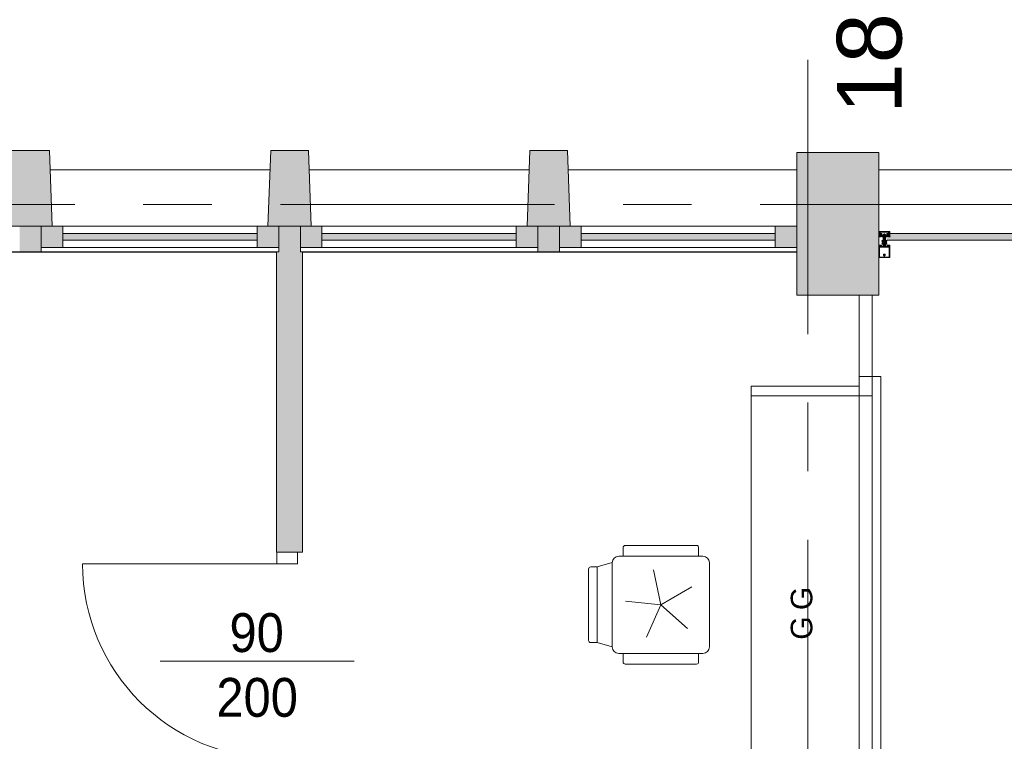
# Model space of a CAD drawing. Header units: centimetres. Extents: x -2574 to 3083, y -1 to 3760.
# Tile 29 of 58: x 209 to 665, y 3285 to 3619. Entities that reach past the tile are written whole.
import ezdxf

# ---------------------------------------------------------------- set-up
doc = ezdxf.new("R2010")
doc.units = ezdxf.units.CM
doc.linetypes.add('Oś', pattern=[222.25, 127, -31.75, 31.75, -31.75])
for name, color, linetype, lineweight in [('A-ANNO-NOTE', 131, 'Continuous', 13), ('A-DETL-GENF', 92, 'Continuous', 9), ('A-DETL-MEDM', 33, 'Continuous', 13), ('A-DOOR', 31, 'Continuous', 13), ('A-FLOR', 192, 'Continuous', 13), ('A-GLAZ-CURT', 52, 'Continuous', 13), ('A-GLAZ-CWMG', 51, 'Continuous', 13), ('A-WALL', 113, 'Continuous', 13), ('I-FURN', 30, 'Continuous', 9), ('S-GRID', 1, 'Continuous', 13), ('S-GRID-IDEN', 1, 'Continuous', 13)]:
    doc.layers.add(name, color=color, linetype=linetype, lineweight=lineweight)
doc.layers.add('A-WALL-PATT', color=111, linetype='Continuous', lineweight=13, plot=False)
doc.layers.add('S-COLS', color=52, linetype='Continuous', lineweight=13, plot=False)
doc.styles.add('Arial', font='arial.ttf', dxfattribs={"width": 0.9, "height": 18})
doc.styles.add('Arial_1', font='arial.ttf', dxfattribs={"height": 10})
doc.styles.add('Arial_4', font='arial.ttf', dxfattribs={"height": 30})

msp = doc.modelspace()

# ---------------------------------------------------------------- hatches: boundary and pattern name
at = {"layer": 'A-GLAZ-CURT', "lineweight": 9}
for points in [[(319.38, 3516.83), (319.38, 3519.83), (229.38, 3519.83), (229.38, 3516.83)], [(349.38, 3516.83), (439.38, 3516.83), (439.38, 3519.83), (349.38, 3519.83)], [(559.38, 3516.83), (559.38, 3519.83), (469.38, 3519.83), (469.38, 3516.83)], [(746.28, 3516.83), (746.28, 3518.33), (744.88, 3518.33), (744.88, 3519.83), (612.38, 3519.83), (612.38, 3518.33), (610.98, 3518.33), (610.98, 3516.83), (744.88, 3516.83)]]:
    msp.add_hatch(color=251, dxfattribs=at).paths.add_polyline_path(points, flags=0)
at = {"layer": 'A-GLAZ-CWMG', "lineweight": 9}
for points in [[(219.38, 3513.33), (229.38, 3513.33), (229.38, 3523.33), (219.38, 3523.33)], [(444.38, 3513.33), (449.38, 3513.33), (449.38, 3523.33), (439.38, 3523.33), (439.38, 3513.33)], [(459.38, 3513.33), (469.38, 3513.33), (469.38, 3523.33), (459.38, 3523.33)]]:
    msp.add_hatch(color=251, dxfattribs=at).paths.add_polyline_path(points, flags=0)
at = {"layer": 'A-GLAZ-CWMG', "lineweight": 9, "extrusion": (0, 0, -1)}
for points in [[(-324.38, 3513.33), (-329.38, 3513.33), (-329.38, 3523.33), (-319.38, 3523.33), (-319.38, 3513.33)], [(-344.38, 3513.33), (-349.38, 3513.33), (-349.38, 3523.33), (-339.38, 3523.33), (-339.38, 3513.33)], [(-569.38, 3513.33), (-569.38, 3523.33), (-559.38, 3523.33), (-559.38, 3513.33)]]:
    msp.add_hatch(color=251, dxfattribs=at).paths.add_polyline_path(points, flags=0)
at = {"layer": 'S-COLS', "lineweight": 9}
for points in [[(204.4, 3523.33), (224.38, 3523.33), (223.13, 3558.33), (205.63, 3558.33), (204.38, 3523.33)], [(324.4, 3523.33), (344.38, 3523.33), (343.13, 3558.33), (325.63, 3558.33), (324.38, 3523.33)], [(444.4, 3523.33), (464.38, 3523.33), (463.13, 3558.33), (445.63, 3558.33), (444.38, 3523.33)]]:
    msp.add_hatch(color=251, dxfattribs=at).paths.add_polyline_path(points, flags=0)

# ---------------------------------------------------------------- linework, layer by layer
at = {"layer": 'A-ANNO-NOTE', "color": 251, "lineweight": 9}
msp.add_line((364.38, 3321.83), (274.38, 3321.83), dxfattribs=at)
at = {"layer": 'A-DETL-GENF', "color": 251, "lineweight": 9, "extrusion": (0, 0, -1)}
for p, q in [((607.28, 3518.33), (607.19, 3518.33)), ((612.23, 3520.83), (607.53, 3520.83)), ((607.53, 3519.36), (607.73, 3519.79)), ((607.56, 3519.92), (607.84, 3519.92)), ((607.7, 3518.34), (607.61, 3518.5)), ((612.01, 3520.52), (607.74, 3520.52)), ((607.75, 3520.67), (612, 3520.67)), ((607.82, 3519.58), (607.75, 3519.41)), ((607.8, 3518.43), (607.75, 3518.34)), ((607.78, 3519.82), (608.74, 3519.82)), ((607.87, 3518.81), (607.93, 3518.81)), ((608, 3518.75), (607.87, 3518.75)), ((607.92, 3518.34), (607.87, 3518.43)), ((607.9, 3519.08), (607.98, 3519.18)), ((607.9, 3518.64), (607.93, 3518.68)), ((608.53, 3519.64), (607.91, 3519.64)), ((608.02, 3518.43), (607.97, 3518.34)), ((608.04, 3519.02), (608.04, 3518.9)), ((608.05, 3518.7), (608.05, 3518.69)), ((608.21, 3519.07), (608.09, 3519.07)), ((608.09, 3518.85), (608.11, 3518.85)), ((608.09, 3518.67), (608.11, 3518.68)), ((608.14, 3518.34), (608.09, 3518.43)), ((608.14, 3518.86), (608.23, 3519.02)), ((608.16, 3519.13), (608.39, 3519.13)), ((608.16, 3518.66), (608.16, 3518.65)), ((608.24, 3518.43), (608.19, 3518.34)), ((608.21, 3518.63), (608.22, 3518.65)), ((608.27, 3518.64), (608.28, 3518.63)), ((608.36, 3518.34), (608.31, 3518.43)), ((608.32, 3519.02), (608.41, 3518.86)), ((608.33, 3518.63), (608.34, 3518.65)), ((608.47, 3519.07), (608.35, 3519.07)), ((608.39, 3518.66), (608.4, 3518.65)), ((608.46, 3518.43), (608.41, 3518.34)), ((608.44, 3518.85), (608.47, 3518.85)), ((608.45, 3518.66), (608.45, 3518.68)), ((608.5, 3518.7), (608.51, 3518.69)), ((608.52, 3518.9), (608.52, 3519.02)), ((608.58, 3518.34), (608.53, 3518.43)), ((608.57, 3519.18), (608.65, 3519.08)), ((608.63, 3518.81), (608.69, 3518.81)), ((608.68, 3518.42), (608.63, 3518.34)), ((608.8, 3518.34), (608.75, 3518.42)), ((608.79, 3519.77), (608.89, 3519.17)), ((609.11, 3516.85), (608.84, 3516.69)), ((608.92, 3519.14), (609.85, 3519.14)), ((608.96, 3516.48), (609.05, 3516.53)), ((609.13, 3516.48), (609.13, 3516.16)), ((609.33, 3516.86), (609.14, 3516.86)), ((609.38, 3515.29), (609.38, 3516.81)), ((610.28, 3519.36), (609.47, 3519.36)), ((609.58, 3517.83), (609.58, 3518.04)), ((609.65, 3519.51), (610.1, 3519.51)), ((609.88, 3519.81), (609.88, 3513.65)), ((609.9, 3519.14), (610.83, 3519.14)), ((610.18, 3517.83), (610.18, 3518.04)), ((610.38, 3515.29), (610.38, 3516.81)), ((610.43, 3516.86), (610.61, 3516.86)), ((610.63, 3516.48), (610.63, 3516.16)), ((610.64, 3516.85), (610.91, 3516.69)), ((610.79, 3516.48), (610.7, 3516.53)), ((610.86, 3519.17), (610.97, 3519.77)), ((610.95, 3518.34), (611, 3518.42)), ((611.02, 3519.82), (611.98, 3519.82)), ((611.13, 3518.81), (611.06, 3518.81)), ((611.07, 3518.42), (611.12, 3518.34)), ((611.18, 3519.18), (611.1, 3519.08)), ((611.17, 3518.34), (611.22, 3518.43)), ((611.84, 3519.64), (611.22, 3519.64)), ((611.24, 3518.9), (611.24, 3519.02)), ((611.26, 3518.7), (611.24, 3518.69)), ((611.29, 3519.07), (611.41, 3519.07)), ((611.31, 3518.85), (611.29, 3518.85)), ((611.29, 3518.43), (611.34, 3518.34)), ((611.3, 3518.66), (611.3, 3518.68)), ((611.43, 3519.02), (611.34, 3518.86)), ((611.36, 3518.66), (611.35, 3518.65)), ((611.59, 3519.13), (611.36, 3519.13)), ((611.39, 3518.34), (611.44, 3518.43)), ((611.42, 3518.63), (611.41, 3518.65)), ((611.48, 3518.64), (611.47, 3518.63)), ((611.51, 3518.43), (611.56, 3518.34)), ((611.61, 3518.86), (611.52, 3519.02)), ((611.54, 3518.63), (611.53, 3518.65)), ((611.55, 3519.07), (611.67, 3519.07)), ((611.6, 3518.66), (611.59, 3518.65)), ((611.61, 3518.34), (611.66, 3518.43)), ((611.67, 3518.85), (611.64, 3518.85)), ((611.66, 3518.67), (611.64, 3518.68)), ((611.7, 3518.7), (611.7, 3518.69)), ((611.72, 3519.02), (611.72, 3518.9)), ((611.73, 3518.43), (611.78, 3518.34)), ((611.76, 3518.75), (611.89, 3518.75)), ((611.85, 3519.08), (611.77, 3519.18)), ((611.85, 3518.64), (611.82, 3518.68)), ((611.89, 3518.81), (611.83, 3518.81)), ((611.83, 3518.34), (611.88, 3518.43)), ((611.92, 3519.92), (612.2, 3519.92)), ((612.01, 3519.41), (611.93, 3519.58)), ((611.95, 3518.43), (612, 3518.34)), ((612.02, 3519.79), (612.22, 3519.36)), ((612.05, 3518.34), (612.14, 3518.5)), ((612.48, 3518.33), (612.56, 3518.33)), ((607.38, 3508.94), (607.38, 3513.54)), ((607.53, 3514.41), (607.4, 3514.41)), ((607.51, 3514.52), (607.41, 3514.52)), ((607.79, 3514.3), (607.57, 3514.4)), ((607.59, 3508.94), (607.59, 3513.54)), ((607.66, 3514.07), (607.62, 3514.05)), ((607.62, 3514), (607.74, 3513.9)), ((607.97, 3514.41), (607.83, 3514.46)), ((607.83, 3514.05), (608.16, 3514.05)), ((607.85, 3513.91), (607.86, 3513.92)), ((607.9, 3513.94), (608.09, 3513.94)), ((608.16, 3514.25), (607.94, 3514.25)), ((608.08, 3514.51), (608.03, 3514.43)), ((608.18, 3514.43), (608.13, 3514.51)), ((608.13, 3513.92), (608.14, 3513.91)), ((608.21, 3514.09), (608.21, 3514.2)), ((608.3, 3514.51), (608.25, 3514.43)), ((608.25, 3513.9), (608.38, 3514)), ((608.37, 3514.05), (608.34, 3514.07)), ((608.4, 3514.43), (608.35, 3514.51)), ((608.52, 3514.51), (608.47, 3514.43)), ((609.1, 3516.12), (608.84, 3515.97)), ((609.1, 3515.39), (608.84, 3515.24)), ((608.96, 3515.75), (609.05, 3515.8)), ((608.96, 3515.02), (609.35, 3515.24)), ((609.13, 3515.76), (609.13, 3515.43)), ((609.38, 3514.05), (609.38, 3515.18)), ((609.43, 3515.23), (609.53, 3515.23)), ((609.69, 3514.43), (609.67, 3514.42)), ((609.67, 3514.4), (609.69, 3514.39)), ((609.7, 3514.37), (609.7, 3514.23)), ((609.8, 3514.06), (609.83, 3514.04)), ((609.95, 3514.06), (609.93, 3514.04)), ((610.05, 3514.37), (610.05, 3514.23)), ((610.06, 3514.43), (610.09, 3514.42)), ((610.09, 3514.4), (610.06, 3514.39)), ((610.24, 3515.23), (610.33, 3515.23)), ((610.38, 3515.18), (610.38, 3514.05)), ((610.79, 3515.02), (610.4, 3515.24)), ((610.63, 3515.76), (610.63, 3515.43)), ((610.65, 3516.12), (610.91, 3515.97)), ((610.65, 3515.39), (610.91, 3515.24)), ((610.79, 3515.75), (610.7, 3515.8)), ((611.23, 3514.51), (611.28, 3514.43)), ((611.35, 3514.43), (611.4, 3514.51)), ((611.38, 3514.05), (611.41, 3514.07)), ((611.5, 3513.9), (611.38, 3514)), ((611.45, 3514.51), (611.5, 3514.43)), ((611.55, 3514.09), (611.55, 3514.2)), ((611.57, 3514.43), (611.62, 3514.51)), ((611.59, 3514.25), (611.82, 3514.25)), ((611.92, 3514.05), (611.59, 3514.05)), ((611.62, 3513.92), (611.61, 3513.91)), ((611.85, 3513.94), (611.66, 3513.94)), ((611.67, 3514.51), (611.72, 3514.43)), ((611.78, 3514.41), (611.92, 3514.46)), ((611.9, 3513.91), (611.89, 3513.92)), ((611.96, 3514.3), (612.19, 3514.4)), ((612.14, 3514), (612.01, 3513.9)), ((612.1, 3514.07), (612.13, 3514.05)), ((612.17, 3508.94), (612.17, 3513.54)), ((612.23, 3514.41), (612.36, 3514.41)), ((612.25, 3514.52), (612.35, 3514.52)), ((612.38, 3508.94), (612.38, 3513.54)), ((607.38, 3508.88), (607.38, 3510.53)), ((612.24, 3508.73), (607.53, 3508.73)), ((609.76, 3510.07), (609.76, 3510.2)), ((609.76, 3509.72), (609.76, 3509.78)), ((609.78, 3509.45), (609.78, 3508.99)), ((609.98, 3508.99), (609.98, 3509.45)), ((610, 3510.2), (610, 3510.07)), ((610, 3509.78), (610, 3509.72)), ((612.38, 3510.53), (612.38, 3508.87))]:
    msp.add_line(p, q, dxfattribs=at)
at = {"layer": 'A-DETL-GENF', "color": 251, "lineweight": 9}
for p, q in [((328.53, 3372.33), (328.53, 3366.83)), ((338.08, 3372.33), (328.53, 3372.33)), ((338.08, 3366.83), (338.08, 3372.33)), ((328.53, 3366.83), (338.08, 3366.83))]:
    msp.add_line(p, q, dxfattribs=at)
at = {"layer": 'A-DETL-GENF', "color": 251, "lineweight": 9, "extrusion": (0, 0, -1), "flags": 128}
for points in [[(-607.38, 3520.68), (-607.38, 3518.83), (-607.49, 3518.83), (-607.6, 3519.18)], [(-607.4, 3518.54), (-607.4, 3518.81), (-607.81, 3518.81)], [(-607.89, 3519.97), (-607.89, 3520.32), (-607.76, 3520.32), (-607.76, 3520.05), (-607.51, 3520.05), (-607.51, 3520.68), (-612.25, 3520.68), (-612.25, 3520.05), (-612, 3520.05), (-612, 3520.32), (-611.87, 3520.32), (-611.87, 3519.97)], [(-607.54, 3519.33), (-607.54, 3519.43), (-607.51, 3519.55), (-607.51, 3519.86)], [(-607.82, 3519.26), (-607.74, 3518.97), (-607.93, 3518.97), (-607.93, 3518.91), (-607.85, 3518.83), (-607.53, 3518.83), (-607.63, 3519.2)], [(-607.69, 3520.47), (-607.69, 3520.11), (-607.55, 3520.11), (-607.55, 3520.47)], [(-607.96, 3518.99), (-607.96, 3519.01), (-607.91, 3519.03)], [(-608.67, 3518.75), (-608.55, 3518.75), (-608.55, 3518.72), (-608.68, 3518.74)], [(-608.65, 3519.03), (-608.6, 3519.01), (-608.6, 3518.99)], [(-611.12, 3519.55), (-611.02, 3518.97), (-611.13, 3518.97), (-611.13, 3518.91), (-611.05, 3518.83), (-608.71, 3518.83), (-608.63, 3518.91), (-608.63, 3518.97), (-608.74, 3518.97), (-608.63, 3519.55)], [(-608.76, 3518.81), (-608.9, 3518.81), (-608.9, 3518.42), (-608.85, 3518.34)], [(-610.4, 3519.3), (-610.42, 3519.15), (-609.34, 3519.15), (-609.36, 3519.3)], [(-609.68, 3518.22), (-609.68, 3518.33), (-609.38, 3518.33), (-609.38, 3515.26), (-609.7, 3515.26), (-609.7, 3514.45)], [(-609.61, 3517.75), (-609.88, 3517.53), (-609.88, 3517.23), (-609.68, 3517.23), (-609.68, 3517.03), (-609.78, 3517.03), (-609.78, 3516.86), (-609.68, 3516.86), (-609.68, 3516.66), (-609.88, 3516.66), (-609.88, 3516.5), (-609.68, 3516.5), (-609.68, 3516.3), (-609.78, 3516.3), (-609.78, 3516.13), (-609.68, 3516.13), (-609.68, 3515.93), (-609.88, 3515.93), (-609.88, 3514.03), (-609.88, 3515.93), (-610.08, 3515.93), (-610.08, 3516.13), (-609.98, 3516.13), (-609.98, 3516.3), (-610.08, 3516.3), (-610.08, 3516.5), (-609.88, 3516.5), (-609.88, 3516.66), (-610.08, 3516.66), (-610.08, 3516.86), (-609.98, 3516.86), (-609.98, 3517.03), (-610.08, 3517.03), (-610.08, 3517.23), (-609.88, 3517.23), (-609.88, 3517.53), (-610.14, 3517.75)], [(-610.08, 3518.22), (-610.08, 3518.33), (-610.38, 3518.33), (-610.38, 3515.26), (-610.05, 3515.26), (-610.05, 3514.45)], [(-610.99, 3518.81), (-610.86, 3518.81), (-610.86, 3518.42), (-610.9, 3518.34)], [(-611.08, 3518.75), (-611.2, 3518.75), (-611.2, 3518.72), (-611.07, 3518.74)], [(-611.11, 3519.03), (-611.16, 3519.01), (-611.16, 3518.99)], [(-611.8, 3518.99), (-611.8, 3519.01), (-611.85, 3519.03)], [(-612.13, 3519.2), (-612.23, 3518.83), (-611.91, 3518.83), (-611.83, 3518.91), (-611.83, 3518.97), (-612.01, 3518.97), (-611.93, 3519.26)], [(-612.36, 3518.54), (-612.36, 3518.81), (-611.95, 3518.81)], [(-612.2, 3520.47), (-612.2, 3520.11), (-612.06, 3520.11), (-612.06, 3520.47)], [(-612.15, 3519.18), (-612.27, 3518.83), (-612.38, 3518.83), (-612.38, 3520.68)], [(-612.25, 3519.87), (-612.25, 3519.55), (-612.22, 3519.43), (-612.22, 3519.33)], [(-607.38, 3514.39), (-607.38, 3514.25), (-607.58, 3514.25), (-607.63, 3514.26)], [(-607.38, 3513.43), (-607.38, 3514.23), (-607.57, 3514.23), (-607.65, 3514.15), (-607.65, 3514.09), (-607.53, 3514.09), (-607.53, 3513.86), (-607.97, 3513.86)], [(-607.59, 3513.43), (-607.59, 3513.63), (-612.17, 3513.63), (-612.17, 3513.43)], [(-608.02, 3513.86), (-608.47, 3513.86), (-608.47, 3514.09), (-608.35, 3514.09), (-608.35, 3514.15), (-608.43, 3514.23), (-608.79, 3514.23), (-608.79, 3514.11), (-608.67, 3514.11), (-608.67, 3513.9), (-609.23, 3513.9)], [(-608.36, 3514.26), (-608.42, 3514.25), (-608.62, 3514.25), (-608.62, 3514.44), (-608.57, 3514.51)], [(-609.63, 3515.13), (-609.63, 3515.04), (-609.68, 3515.01), (-609.68, 3514.88), (-609.63, 3514.86), (-609.68, 3514.83), (-609.68, 3514.7), (-609.63, 3514.68), (-609.68, 3514.65), (-609.68, 3514.52), (-609.63, 3514.5), (-609.68, 3514.47), (-609.68, 3514.34), (-609.63, 3514.32), (-609.68, 3514.29), (-609.68, 3514.16), (-609.63, 3514.14), (-609.68, 3514.11), (-609.68, 3514.07), (-609.79, 3513.88)], [(-609.96, 3513.88), (-610.08, 3514.07), (-610.08, 3514.2), (-610.13, 3514.23), (-610.08, 3514.25), (-610.08, 3514.38), (-610.13, 3514.41), (-610.08, 3514.43), (-610.08, 3514.56), (-610.13, 3514.59), (-610.08, 3514.61), (-610.08, 3514.74), (-610.13, 3514.77), (-610.08, 3514.79), (-610.08, 3514.92), (-610.13, 3514.95), (-610.08, 3514.97), (-610.08, 3515.1), (-610.13, 3515.13)], [(-610.53, 3513.9), (-611.09, 3513.9), (-611.09, 3514.11), (-610.97, 3514.11), (-610.97, 3514.23), (-611.33, 3514.23), (-611.41, 3514.15), (-611.41, 3514.09), (-611.29, 3514.09), (-611.29, 3513.86), (-611.73, 3513.86)], [(-611.39, 3514.26), (-611.34, 3514.25), (-611.14, 3514.25), (-611.14, 3514.44), (-611.18, 3514.51)], [(-611.78, 3513.86), (-612.23, 3513.86), (-612.23, 3514.09), (-612.11, 3514.09), (-612.11, 3514.15), (-612.19, 3514.23), (-612.38, 3514.23), (-612.38, 3513.43)], [(-612.38, 3514.39), (-612.38, 3514.25), (-612.17, 3514.25), (-612.12, 3514.26)], [(-609.73, 3508.94), (-607.59, 3508.94), (-607.59, 3510.53)], [(-612.17, 3510.53), (-612.17, 3508.94), (-610.03, 3508.94)]]:
    msp.add_lwpolyline(points, dxfattribs=at)
for points in [[(-610.85, 3518.37), (-608.91, 3518.37), (-608.91, 3518.82), (-610.85, 3518.82)], [(-610.85, 3518.33), (-608.91, 3518.33), (-608.91, 3518.37), (-610.85, 3518.37)]]:
    msp.add_lwpolyline(points, close=True, dxfattribs=at)
at = {"layer": 'A-DETL-GENF', "color": 251, "lineweight": 9, "extrusion": (0, 0, -1)}
for centre, radius, start, end in [((-607.19, 3518.36), 0.03, 269.9022, 81.6433), ((-607.14, 3518.67), 0.286, 207.5921, 261.6433), ((-607.28, 3518.53), 0.2, 260.4545, 269.9022), ((-607.26, 3518.62), 0.291, 205.3637, 260.4545), ((-607.53, 3520.68), 0.15, 359.9938, 90.0062), ((-607.56, 3519.86), 0.0512, 0.5709, 88.6482), ((-607.59, 3519.33), 0.06, 278.4417, 25), ((-607.57, 3518.47), 0.05, 25.3637, 150.1649), ((-607.61, 3519.33), 0.07, 300.0064, 0), ((-607.75, 3520.47), 0.2, 359.9718, 90.0352), ((-607.54, 3519.21), 0.07, 120.0064, 198), ((-607.57, 3519.22), 0.06, 98.4417, 195), ((-607.74, 3520.47), 0.0499, 359.8796, 90.0225), ((-607.73, 3518.36), 0.03, 210.7154, 330.1649), ((-607.78, 3519.77), 0.05, 25, 90), ((-607.8, 3519.39), 0.06, 288.8192, 25), ((-607.76, 3519.28), 0.06, 108.8192, 195), ((-607.87, 3518.68), 0.065, 270, 90), ((-607.84, 3518.4), 0.0417, 35.132, 144.868), ((-607.84, 3518.81), 0.03, 180, 0), ((-607.91, 3519.54), 0.1, 25, 90), ((-607.84, 3519.97), 0.05, 180, 270.0001), ((-607.87, 3518.66), 0.04, 209.9937, 270), ((-607.92, 3519.06), 0.03, 300.0049, 39.9897), ((-607.95, 3518.36), 0.03, 210.5887, 329.5346), ((-607.93, 3518.84), 0.03, 180.0185, 269.0948), ((-608.02, 3518.63), 0.1, 30.0023, 89.1728), ((-608.26, 3518.91), 0.314, 345.4979, 14.5021), ((-608.04, 3519.13), 0.08, 39.9967, 157.3844), ((-608, 3518.7), 0.05, 90, 125.0779), ((-608.02, 3518.7), 0.0339, 89.1783, 176.9975), ((-608.28, 3519.1), 0.44, 234.1588, 305.0779), ((-608.06, 3518.4), 0.0415, 35.012, 144.988), ((-608.09, 3519.02), 0.05, 359.9899, 90.0101), ((-608.09, 3518.9), 0.05, 269.9897, 0.0103), ((-608.08, 3518.69), 0.0272, 240.011, 356.9853), ((-608.11, 3518.88), 0.03, 209.9936, 270.0121), ((-608.12, 3518.65), 0.0316, 60.007, 161.9967), ((-608.16, 3519.18), 0.05, 270.0003, 337.3776), ((-608.17, 3518.36), 0.03, 210.1448, 329.5346), ((-608.19, 3518.65), 0.03, 225.0005, 342.0009), ((-608.21, 3519.04), 0.03, 89.9936, 210.0024), ((-608.25, 3518.62), 0.0316, 44.991, 147.0104), ((-608.28, 3518.4), 0.043, 37.8436, 143.8234), ((-608.31, 3518.65), 0.03, 210.0003, 326.9985), ((-608.35, 3519.04), 0.03, 330.0027, 90.0013), ((-608.37, 3518.63), 0.0316, 30.0026, 131.9974), ((-608.39, 3518.36), 0.03, 210.3449, 329.5346), ((-608.39, 3519.18), 0.05, 202.6209, 270.0012), ((-608.42, 3518.67), 0.03, 194.9955, 312.0028), ((-608.44, 3518.88), 0.03, 269.9893, 330.005), ((-608.51, 3519.13), 0.08, 22.6228, 139.9969), ((-608.48, 3518.67), 0.03, 15.0015, 116.9968), ((-608.5, 3518.4), 0.0419, 35.4665, 144.6999), ((-608.47, 3519.02), 0.05, 90.0092, 179.9908), ((-608.47, 3518.9), 0.05, 180.009, 269.991), ((-608.52, 3518.72), 0.03, 180.0112, 296.991), ((-608.53, 3519.54), 0.1, 90, 170), ((-608.55, 3518.72), 0.03, 54.1588, 90), ((-608.61, 3518.36), 0.03, 210.3446, 329.7685), ((-608.29, 3518.91), 0.314, 165.517, 193.1975), ((-608.63, 3518.84), 0.03, 270, 13.1975), ((-608.63, 3519.06), 0.03, 139.9887, 240.0017), ((-608.67, 3518.78), 0.033, 125.0901, 270), ((-608.68, 3518.79), 0.05, 187.1737, 270.0088), ((-608.72, 3518.41), 0.0416, 26.9541, 151.568), ((-608.76, 3518.78), 0.03, 7.1885, 89.997), ((-608.74, 3519.77), 0.05, 90, 170), ((-608.9, 3516.58), 0.125, 240, 60), ((-608.83, 3518.36), 0.03, 209.7965, 330.132), ((-608.92, 3519.17), 0.03, 270, 350), ((-609.08, 3516.48), 0.05, 60, 180), ((-609.14, 3516.81), 0.05, 60, 90), ((-609.33, 3516.81), 0.05, 90, 180), ((-609.57, 3519.25), 0.22, 13.9707, 62.728), ((-609.88, 3518.62), 0.921, 63.7078, 75.8284), ((-609.68, 3518.04), 0.1, 0, 60), ((-609.68, 3517.83), 0.1, 310, 0), ((-609.58, 3518.22), 0.1, 180, 240), ((-609.88, 3519.15), 0.0256, 192.6804, 347.3196), ((-610.18, 3518.22), 0.1, 300, 0), ((-609.88, 3518.62), 0.92, 104.1683, 116.293), ((-610.08, 3518.04), 0.1, 120, 180), ((-610.08, 3517.83), 0.1, 180, 230), ((-610.18, 3519.25), 0.22, 117.2746, 166.0268), ((-610.43, 3516.81), 0.05, 0, 90), ((-610.61, 3516.81), 0.05, 90, 120), ((-610.68, 3516.48), 0.05, 0, 120), ((-610.85, 3516.58), 0.125, 120, 300), ((-610.83, 3519.17), 0.03, 190, 270), ((-610.93, 3518.36), 0.03, 209.868, 330.2035), ((-611.02, 3519.77), 0.05, 10, 90), ((-610.99, 3518.78), 0.03, 90.003, 172.8115), ((-611.04, 3518.41), 0.0416, 28.432, 153.0459), ((-611.07, 3518.79), 0.05, 269.9912, 352.8263), ((-611.08, 3518.78), 0.033, 270, 54.9099), ((-611.12, 3519.06), 0.03, 299.9983, 40.0113), ((-611.22, 3519.54), 0.1, 10, 90), ((-611.15, 3518.36), 0.03, 210.2315, 329.6554), ((-611.13, 3518.84), 0.03, 166.8025, 270), ((-611.46, 3518.91), 0.314, 346.8025, 14.483), ((-611.24, 3519.13), 0.08, 40.0031, 157.3772), ((-611.2, 3518.72), 0.03, 90, 125.8412), ((-611.23, 3518.72), 0.03, 243.009, 359.9888), ((-611.48, 3519.1), 0.44, 234.9221, 305.8412), ((-611.26, 3518.4), 0.0419, 35.3001, 144.5335), ((-611.29, 3519.02), 0.05, 0.0092, 89.9908), ((-611.29, 3518.9), 0.05, 270.009, 359.991), ((-611.27, 3518.67), 0.03, 63.0032, 164.9985), ((-611.33, 3518.67), 0.03, 227.9972, 345.0045), ((-611.31, 3518.88), 0.03, 209.995, 270.0107), ((-611.36, 3519.18), 0.05, 269.9988, 337.3791), ((-611.37, 3518.36), 0.03, 210.4654, 329.6551), ((-611.38, 3518.63), 0.0316, 48.0026, 149.9974), ((-611.41, 3519.04), 0.03, 89.9987, 209.9973), ((-611.45, 3518.65), 0.03, 213.0015, 329.9997), ((-611.48, 3518.4), 0.043, 36.1766, 142.1564), ((-611.51, 3518.62), 0.0316, 32.9896, 135.009), ((-611.55, 3519.04), 0.03, 329.9976, 90.0064), ((-611.57, 3518.65), 0.03, 197.9991, 314.9995), ((-611.59, 3518.36), 0.03, 210.4654, 329.8552), ((-611.59, 3519.18), 0.05, 202.6224, 269.9997), ((-611.63, 3518.65), 0.0316, 18.0033, 119.993), ((-611.64, 3518.88), 0.03, 269.9879, 330.0064), ((-611.71, 3519.13), 0.08, 22.6156, 140.0033), ((-611.68, 3518.69), 0.0272, 183.0147, 299.989), ((-611.7, 3518.4), 0.0415, 35.012, 144.988), ((-611.67, 3519.02), 0.05, 89.9899, 180.0101), ((-611.67, 3518.9), 0.05, 179.9897, 270.0103), ((-611.74, 3518.7), 0.0339, 3.0025, 90.8217), ((-611.76, 3518.7), 0.05, 54.9221, 90), ((-611.74, 3518.63), 0.1, 90.8272, 149.9977), ((-611.81, 3518.36), 0.03, 210.4654, 329.4113), ((-611.49, 3518.91), 0.314, 165.4979, 194.5021), ((-611.83, 3518.84), 0.03, 270.9052, 359.9815), ((-611.84, 3519.54), 0.1, 90, 155), ((-611.83, 3519.06), 0.03, 140.0103, 239.9951), ((-611.89, 3518.66), 0.04, 270, 330.0063), ((-611.92, 3519.97), 0.05, 269.9981, 0.0017), ((-611.92, 3518.4), 0.0417, 35.132, 144.868), ((-611.92, 3518.81), 0.03, 180, 0), ((-611.89, 3518.68), 0.065, 90, 270), ((-611.99, 3519.28), 0.06, 345, 71.1808), ((-611.95, 3519.39), 0.06, 155, 251.1808), ((-611.98, 3519.77), 0.05, 90, 155), ((-612, 3520.47), 0.2, 90.0295, 179.9723), ((-612.03, 3518.36), 0.03, 209.8351, 329.2846), ((-612.01, 3520.47), 0.0501, 90.0875, 179.9336), ((-612.18, 3519.22), 0.06, 345, 81.5583), ((-612.22, 3519.21), 0.07, 342, 59.9983), ((-612.18, 3518.47), 0.05, 29.8351, 154.6363), ((-612.17, 3519.33), 0.06, 155, 261.5583), ((-612.15, 3519.33), 0.07, 180, 239.9983), ((-612.2, 3519.87), 0.0498, 89.8262, 180.1735), ((-612.23, 3520.68), 0.15, 90.0494, 179.9506), ((-612.49, 3518.62), 0.291, 279.5455, 334.6363), ((-612.61, 3518.67), 0.286, 278.3567, 332.4079), ((-612.48, 3518.53), 0.2, 270.0978, 279.5455), ((-612.56, 3518.36), 0.03, 98.3567, 270.0978), ((-607.44, 3514.49), 0.059, 268.5974, 14.6036), ((-607.4, 3514.39), 0.02, 0.0007, 89.9993), ((-607.41, 3514.5), 0.02, 14.6036, 90), ((-607.45, 3513.5), 0.933, 89.587, 113.0035), ((-607.48, 3513.53), 0.997, 91.4989, 110.69), ((-607.53, 3514.31), 0.1, 90.0001, 114), ((-607.64, 3514.02), 0.03, 308.5798, 59.9915), ((-607.64, 3514.23), 0.03, 75.4027, 194.3746), ((-607.93, 3514.15), 0.277, 346.6587, 14.3746), ((-607.65, 3514.09), 0.02, 166.6587, 240.0171), ((-607.79, 3513.96), 0.08, 218.8475, 309.685), ((-607.94, 3514.1), 0.148, 352.4164, 90.2404), ((-607.8, 3514.33), 0.0337, 113.0035, 294), ((-607.84, 3514.1), 0.0496, 272.7559, 339.6878), ((-607.9, 3513.89), 0.05, 38.8475, 90), ((-607.99, 3514.45), 0.05, 210.069, 290.536), ((-608, 3513.86), 0.0255, 192.35, 347.65), ((-608.11, 3514.5), 0.03, 30.0871, 149.9129), ((-608.09, 3513.89), 0.05, 90, 141.1528), ((-608.2, 3513.96), 0.08, 230.315, 321.1528), ((-608.16, 3514.2), 0.0502, 93.3323, 179.7322), ((-608.16, 3514.1), 0.0499, 189.2263, 266.9893), ((-608.22, 3514.45), 0.0402, 207.7922, 332.3701), ((-608.33, 3514.5), 0.0299, 30.122, 155.064), ((-608.36, 3514.23), 0.03, 345.6254, 104.5942), ((-608.06, 3514.15), 0.277, 165.6254, 193.341), ((-608.35, 3514.09), 0.02, 299.9847, 13.341), ((-608.36, 3514.02), 0.03, 120.0085, 231.4202), ((-608.44, 3514.45), 0.0414, 208.176, 331.824), ((-608.55, 3514.5), 0.0301, 30.1258, 149.8742), ((-608.9, 3515.86), 0.125, 240, 60), ((-608.9, 3515.13), 0.125, 240, 60), ((-609.08, 3515.76), 0.05, 60, 180), ((-609.08, 3516.16), 0.05, 180, 240), ((-609.08, 3515.43), 0.05, 180, 240), ((-609.23, 3514.05), 0.15, 179.9706, 270.0294), ((-609.33, 3515.29), 0.05, 180, 240), ((-609.43, 3515.18), 0.05, 359.9899, 90.0101), ((-609.53, 3515.13), 0.0999, 89.9704, 180.0296), ((-609.67, 3514.41), 0.01, 300.0303, 59.9802), ((-609.68, 3514.45), 0.02, 180, 239.9802), ((-609.68, 3514.37), 0.02, 120.0303, 180), ((-609.9, 3514.23), 0.2, 300, 0), ((-609.88, 3513.92), 0.1, 208.7984, 331.2016), ((-609.88, 3514.13), 0.1, 270, 300), ((-609.88, 3514.13), 0.1, 240, 270), ((-609.85, 3514.23), 0.2, 180, 240), ((-610.07, 3514.45), 0.02, 300.0198, 0), ((-610.07, 3514.37), 0.02, 0, 59.9697), ((-610.08, 3514.41), 0.01, 120.0198, 239.9697), ((-610.25, 3515.1), 0.126, 11.5693, 85.5931), ((-610.33, 3515.18), 0.05, 90.9313, 179.9852), ((-610.43, 3515.29), 0.05, 300, 0), ((-610.53, 3514.05), 0.15, 269.9706, 0.0294), ((-610.68, 3516.16), 0.05, 300, 0), ((-610.68, 3515.76), 0.05, 0, 120), ((-610.68, 3515.43), 0.05, 300, 0), ((-610.85, 3515.86), 0.125, 120, 300), ((-610.85, 3515.13), 0.125, 120, 300), ((-611.2, 3514.5), 0.0301, 30.1258, 149.8742), ((-611.32, 3514.45), 0.0414, 208.176, 331.824), ((-611.39, 3514.02), 0.03, 308.5798, 59.9915), ((-611.4, 3514.23), 0.03, 75.4058, 194.3746), ((-611.43, 3514.5), 0.0299, 24.936, 149.878), ((-611.69, 3514.15), 0.277, 346.659, 14.3746), ((-611.4, 3514.09), 0.02, 166.659, 240.0153), ((-611.54, 3514.45), 0.0402, 207.6299, 332.2078), ((-611.55, 3513.96), 0.08, 218.8472, 309.685), ((-611.6, 3514.2), 0.0502, 0.2678, 86.6677), ((-611.6, 3514.1), 0.0499, 273.0107, 350.7737), ((-611.65, 3514.5), 0.03, 30.0871, 149.9129), ((-611.66, 3513.89), 0.05, 38.8472, 90), ((-611.76, 3514.45), 0.05, 249.464, 329.931), ((-611.76, 3513.86), 0.0255, 192.35, 347.65), ((-611.82, 3514.1), 0.148, 89.7596, 187.5836), ((-611.85, 3513.89), 0.05, 90, 141.1525), ((-611.96, 3513.96), 0.08, 230.315, 321.1525), ((-612.27, 3513.53), 0.997, 69.31, 88.5011), ((-611.95, 3514.33), 0.0337, 246, 66.9965), ((-611.92, 3514.1), 0.0496, 200.3122, 267.2441), ((-612.3, 3513.5), 0.933, 66.9965, 90.413), ((-612.12, 3514.23), 0.03, 345.6254, 104.5973), ((-611.82, 3514.15), 0.277, 165.6254, 193.3413), ((-612.11, 3514.09), 0.02, 299.9829, 13.3413), ((-612.12, 3514.02), 0.03, 120.0085, 231.4202), ((-612.23, 3514.31), 0.1, 66, 89.9999), ((-612.31, 3514.49), 0.059, 165.3964, 271.4026), ((-612.35, 3514.5), 0.02, 90, 165.3964), ((-612.36, 3514.39), 0.02, 90.0007, 179.9993), ((-607.53, 3508.88), 0.15, 270.0003, 359.9997), ((-609.88, 3509.93), 0.45, 287.4982, 51.0552), ((-609.66, 3510.2), 0.1, 51.0552, 180), ((-609.88, 3509.93), 0.21, 323.7768, 36.2232), ((-609.73, 3510.07), 0.03, 180, 310.3193), ((-609.73, 3509.78), 0.03, 49.6807, 180), ((-609.73, 3508.99), 0.05, 180.0077, 269.9923), ((-609.73, 3509.45), 0.05, 107.4982, 180), ((-609.88, 3509.93), 0.24, 240, 300), ((-610.03, 3509.45), 0.05, 0, 72.583), ((-610.03, 3508.99), 0.05, 269.9791, 0.0209), ((-610.1, 3510.2), 0.1, 0, 128.9448), ((-610.03, 3510.07), 0.03, 229.6807, 0), ((-610.03, 3509.78), 0.03, 0, 130.3193), ((-609.88, 3509.93), 0.45, 128.9448, 252.583), ((-609.88, 3509.93), 0.21, 143.7768, 216.2232), ((-612.23, 3508.88), 0.15, 180.1055, 263.878)]:
    msp.add_arc(centre, radius, start, end, dxfattribs=at)
at = {"layer": 'A-DETL-MEDM', "color": 251, "lineweight": 9}
for p, q in [((328.53, 3366.83), (328.53, 3372.33)), ((328.53, 3372.33), (338.08, 3372.33)), ((338.08, 3372.33), (338.08, 3366.83)), ((338.08, 3366.83), (328.53, 3366.83))]:
    msp.add_line(p, q, dxfattribs=at)
at = {"layer": 'A-DOOR', "color": 251, "lineweight": 9}
msp.add_line((328.53, 3366.83), (238.53, 3366.83), dxfattribs=at)
msp.add_arc((328.53, 3366.83), 90, 180, 270, dxfattribs=at)
at = {"layer": 'A-FLOR', "color": 251, "lineweight": 9}
for p, q in [((1309.88, 3549.33), (607.38, 3549.33)), ((328.38, 3511.29), (100.38, 3511.29)), ((569.38, 3511.29), (340.38, 3511.29))]:
    msp.add_line(p, q, dxfattribs=at)
at = {"layer": 'A-GLAZ-CURT', "color": 251, "lineweight": 9}
for p, q in [((229.38, 3519.83), (319.38, 3519.83)), ((229.38, 3516.83), (229.38, 3519.83)), ((319.38, 3516.83), (229.38, 3516.83)), ((319.38, 3516.83), (319.38, 3519.83)), ((349.38, 3519.83), (439.38, 3519.83)), ((349.38, 3519.83), (349.38, 3516.83)), ((439.38, 3516.83), (349.38, 3516.83)), ((439.38, 3519.83), (439.38, 3516.83)), ((469.38, 3519.83), (559.38, 3519.83)), ((469.38, 3516.83), (469.38, 3519.83)), ((559.38, 3516.83), (469.38, 3516.83)), ((559.38, 3516.83), (559.38, 3519.83)), ((610.98, 3516.83), (746.28, 3516.83)), ((744.88, 3519.83), (612.38, 3519.83))]:
    msp.add_line(p, q, dxfattribs=at)
at = {"layer": 'A-GLAZ-CWMG', "color": 251, "lineweight": 9}
for p, q in [((219.38, 3513.33), (219.38, 3523.33)), ((229.38, 3523.33), (224.38, 3523.33)), ((229.38, 3513.33), (229.38, 3523.33)), ((319.38, 3523.33), (229.38, 3523.33)), ((349.38, 3523.33), (439.38, 3523.33)), ((444.38, 3523.33), (439.38, 3523.33)), ((439.38, 3523.33), (439.38, 3513.33)), ((449.38, 3523.33), (449.38, 3513.33)), ((459.38, 3513.33), (459.38, 3523.33)), ((469.38, 3523.33), (464.38, 3523.33)), ((469.38, 3513.33), (469.38, 3523.33)), ((559.38, 3523.33), (469.38, 3523.33)), ((219.38, 3513.33), (229.38, 3513.33)), ((319.38, 3513.33), (229.38, 3513.33)), ((349.38, 3513.33), (439.38, 3513.33)), ((439.38, 3513.33), (449.38, 3513.33)), ((459.38, 3513.33), (469.38, 3513.33)), ((559.38, 3513.33), (469.38, 3513.33))]:
    msp.add_line(p, q, dxfattribs=at)
at = {"layer": 'A-GLAZ-CWMG', "color": 251, "lineweight": 9, "extrusion": (0, 0, -1)}
for p, q in [((319.38, 3513.33), (319.38, 3523.33)), ((319.38, 3523.33), (324.38, 3523.33)), ((329.38, 3513.33), (329.38, 3523.33)), ((339.38, 3523.33), (339.38, 3513.33)), ((344.38, 3523.33), (349.38, 3523.33)), ((349.38, 3523.33), (349.38, 3513.33)), ((559.38, 3513.33), (559.38, 3523.33)), ((559.38, 3523.33), (569.38, 3523.33)), ((569.38, 3513.33), (569.38, 3523.33)), ((329.38, 3513.33), (319.38, 3513.33)), ((349.38, 3513.33), (339.38, 3513.33)), ((569.38, 3513.33), (559.38, 3513.33))]:
    msp.add_line(p, q, dxfattribs=at)
at = {"layer": 'A-WALL', "color": 251, "lineweight": 9}
for p, q in [((569.38, 3557.33), (607.38, 3557.33)), ((569.38, 3557.33), (569.38, 3523.33)), ((607.38, 3557.33), (607.38, 3520.83)), ((223.45, 3549.33), (325.31, 3549.33)), ((343.45, 3549.33), (445.31, 3549.33)), ((463.45, 3549.33), (569.38, 3549.33)), ((219.38, 3523.33), (219.38, 3511.33)), ((329.38, 3523.33), (329.38, 3511.33)), ((339.38, 3523.33), (339.38, 3511.33)), ((449.38, 3523.33), (449.38, 3511.33)), ((459.38, 3523.33), (459.38, 3511.33)), ((607.38, 3518.33), (607.38, 3514.53)), ((569.38, 3513.33), (569.38, 3511.33)), ((329.38, 3511.33), (99.38, 3511.33)), ((328.38, 3372.33), (328.38, 3511.33)), ((569.38, 3511.33), (339.38, 3511.33)), ((340.38, 3372.33), (340.38, 3511.33)), ((569.38, 3491.33), (569.38, 3511.29)), ((607.38, 3508.73), (607.38, 3491.33)), ((569.38, 3491.33), (607.38, 3491.33)), ((598.23, 3049.8), (598.23, 3491.33)), ((604.23, 3491.33), (604.23, 3049.8)), ((328.53, 3372.33), (328.38, 3372.33)), ((340.38, 3372.33), (338.08, 3372.33))]:
    msp.add_line(p, q, dxfattribs=at)
at = {"layer": 'A-WALL-PATT', "color": 251, "linetype": 'Continuous', "lineweight": 9, "extrusion": (0, 0, -1)}
for points in [[(-584.46, 3491.33), (-569.38, 3557.33), (-569.38, 3491.33)], [(-569.38, 3557.33), (-584.46, 3491.33), (-607.38, 3557.33)], [(-607.38, 3557.33), (-584.46, 3491.33), (-607.38, 3491.33)], [(-209.38, 3511.33), (-219.38, 3523.33), (-209.38, 3523.33)], [(-219.38, 3523.33), (-209.38, 3511.33), (-219.38, 3511.33)], [(-329.38, 3511.33), (-339.38, 3523.33), (-329.38, 3523.33)], [(-339.38, 3523.33), (-329.38, 3511.33), (-339.38, 3511.33)], [(-449.38, 3511.33), (-459.38, 3523.33), (-449.38, 3523.33)], [(-459.38, 3523.33), (-449.38, 3511.33), (-459.38, 3511.33)], [(-340.38, 3511.29), (-339.38, 3511.33), (-328.38, 3511.29)], [(-328.38, 3372.33), (-340.38, 3511.29), (-328.38, 3511.29)], [(-340.38, 3511.29), (-328.38, 3372.33), (-340.38, 3372.33)]]:
    msp.add_solid(points, dxfattribs=at)
at = {"layer": 'I-FURN', "color": 251, "lineweight": 9}
for p, q in [((608.23, 3453.6), (598.23, 3453.6)), ((598.23, 3453.6), (598.23, 3049.8)), ((598.23, 3103.98), (598.23, 3453.6)), ((598.23, 3453.6), (608.23, 3453.6)), ((608.23, 3039.8), (608.23, 3453.6)), ((608.23, 3453.6), (608.23, 3103.98)), ((598.23, 3449.12), (548.23, 3449.12)), ((548.23, 3449.12), (548.23, 3099.8)), ((548.23, 3099.8), (548.23, 3449.12)), ((548.23, 3449.12), (598.23, 3449.12)), ((598.23, 3267.39), (598.23, 3449.12)), ((598.23, 3449.12), (598.23, 3267.39)), ((604.23, 3444.78), (548.23, 3444.78)), ((548.23, 3444.78), (548.23, 3099.8)), ((548.23, 3099.8), (548.23, 3444.78)), ((548.23, 3444.78), (598.23, 3444.78)), ((604.23, 3267.39), (604.23, 3444.78)), ((489.87, 3375.45), (522.87, 3375.45)), ((486.87, 3370.45), (525.87, 3370.45)), ((488.87, 3370.45), (488.87, 3374.45)), ((523.87, 3370.45), (523.87, 3374.45)), ((483.87, 3367.45), (476.87, 3365.45)), ((483.87, 3328.45), (483.87, 3367.45)), ((528.87, 3367.45), (528.87, 3328.45)), ((472.87, 3331.45), (472.87, 3364.45)), ((476.87, 3365.45), (473.87, 3365.45)), ((476.87, 3330.45), (476.87, 3365.45)), ((502.94, 3364.09), (506.37, 3347.95)), ((506.37, 3347.95), (520.66, 3356.2)), ((506.37, 3347.95), (489.96, 3349.67)), ((499.66, 3332.87), (506.37, 3347.95)), ((506.37, 3347.95), (518.63, 3336.91)), ((473.87, 3330.45), (476.87, 3330.45)), ((476.87, 3330.45), (483.87, 3328.45)), ((525.87, 3325.45), (486.87, 3325.45)), ((488.87, 3325.45), (488.87, 3321.45)), ((523.87, 3325.45), (523.87, 3321.45)), ((522.87, 3320.45), (489.87, 3320.45))]:
    msp.add_line(p, q, dxfattribs=at)
for centre, radius, start, end in [((489.87, 3374.45), 1, 90, 180), ((522.87, 3374.45), 1, 0, 90), ((486.87, 3367.45), 3, 90, 180), ((525.87, 3367.45), 3, 0, 90), ((473.87, 3364.45), 1, 90, 180), ((473.87, 3331.45), 1, 180, 270), ((486.87, 3328.45), 3, 180, 270), ((525.87, 3328.45), 3, 270, 0), ((489.87, 3321.45), 1, 180, 270), ((522.87, 3321.45), 1, 270, 0)]:
    msp.add_arc(centre, radius, start, end, dxfattribs=at)
at = {"layer": 'S-COLS', "color": 251, "lineweight": 9}
for p, q in [((205.63, 3558.33), (223.13, 3558.33)), ((223.13, 3558.33), (224.38, 3523.33)), ((324.38, 3523.33), (325.63, 3558.33)), ((325.63, 3558.33), (343.13, 3558.33)), ((343.13, 3558.33), (344.38, 3523.33)), ((444.38, 3523.33), (445.63, 3558.33)), ((445.63, 3558.33), (463.13, 3558.33)), ((463.13, 3558.33), (464.38, 3523.33)), ((224.38, 3523.33), (204.38, 3523.33)), ((344.38, 3523.33), (324.38, 3523.33)), ((464.38, 3523.33), (444.38, 3523.33))]:
    msp.add_line(p, q, dxfattribs=at)
at = {"layer": 'S-GRID', "color": 251, "linetype": 'Oś', "lineweight": 9}
for p, q in [((574.38, 3600.33), (574.38, 2843.33)), ((-1225.62, 3533.33), (1983.25, 3533.33))]:
    msp.add_line(p, q, dxfattribs=at)

# ---------------------------------------------------------------- texts
at = {"layer": 'A-ANNO-NOTE', "color": 251, "lineweight": 9, "style": 'Arial_1'}
for p in [(576.53, 3345.47), (576.53, 3331.75)]:
    msp.add_text('G', height=10, rotation=90, dxfattribs=at).set_placement(p)
at = {"layer": 'A-ANNO-NOTE', "color": 251, "lineweight": 9, "style": 'Arial', "width": 0.9}
for s, p in [('90', (306.55, 3326.06)), ('200', (300.49, 3296.06)), ('200', (300.49, 3296.06))]:
    msp.add_text(s, height=18, dxfattribs=at).set_placement(p)
at = {"layer": 'S-GRID-IDEN', "color": 251, "lineweight": 9, "style": 'Arial_4'}
msp.add_text('18', height=30, rotation=90, dxfattribs=at).set_placement((617.88, 3575.35))

doc.saveas('drawing.dxf')
